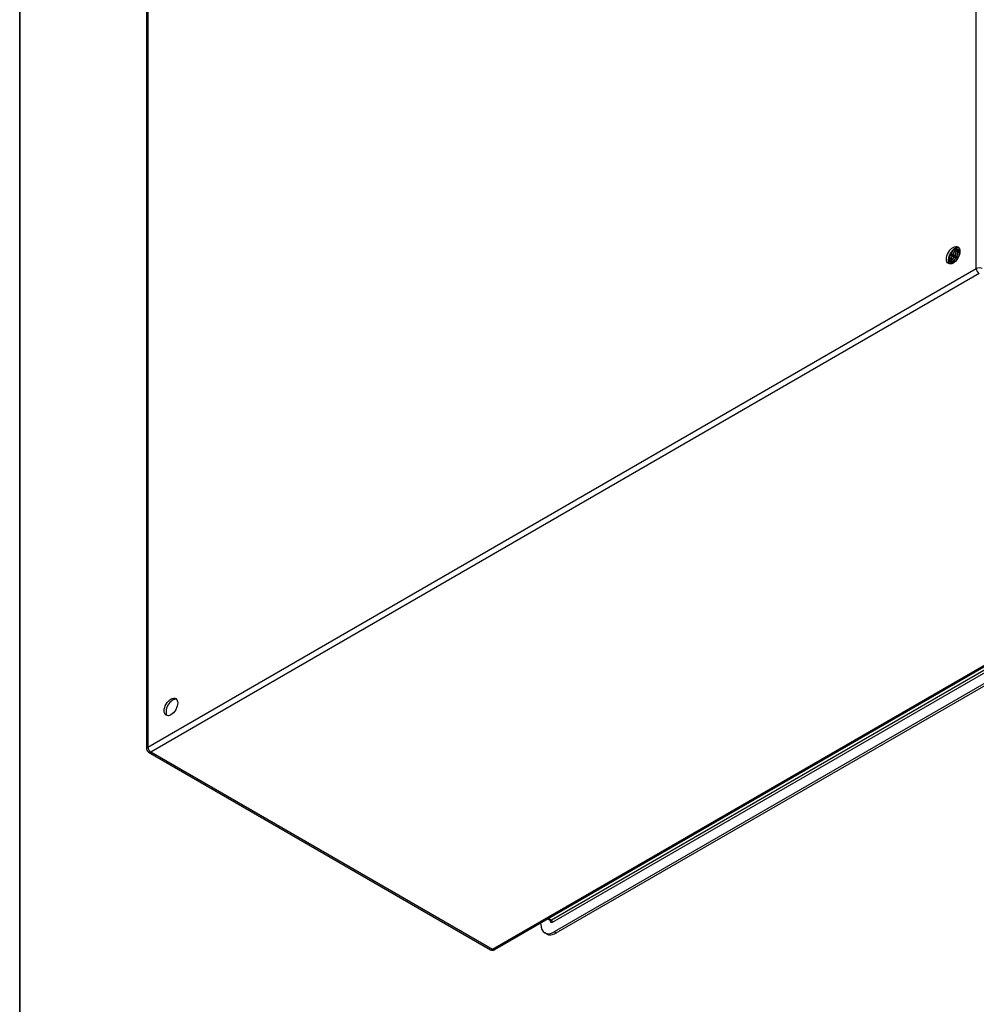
# Model space of a CAD drawing. Header units: inches. Extents: x 3 to 173, y 3 to 113.
# Tile 5 of 8: x 135 to 155, y 45 to 65. Entities that reach past the tile are written whole.
import ezdxf
from ezdxf.enums import TextEntityAlignment as Align

# ---------------------------------------------------------------- set-up
doc = ezdxf.new("R2010")
doc.units = ezdxf.units.IN
doc.header["$LTSCALE"] = 10.4
doc.header["$MEASUREMENT"] = 0
doc.layers.get('0').update_dxf_attribs({"lineweight": 25})
for name, color, linetype, lineweight in [('Sketch Geometry(ANSI)', 7, 'Continuous', 25), ('Symbols(ANSI)', 7, 'Continuous', 25), ('Visible Edges(ANSI)', 7, 'Continuous', 25), ('Visible Tangent Edges(ANSI)', 7, 'Continuous', 25)]:
    doc.layers.add(name, color=color, linetype=linetype, lineweight=lineweight)
doc.styles.add('Current-ANSI', font='arial.ttf')
doc.styles.add('Text Style44', font='arialbd.ttf')
doc.styles.add('Text Style83', font='FRE3OF9X.TTF')

# ---------------------------------------------------------------- blocks, each defined once
blk = doc.blocks.new('Title Blocks EXM - ANSI B')
at = {"layer": 'Sketch Geometry(ANSI)', "linetype": 'Continuous', "lineweight": 35}
blk.add_line((13.25, 8.625), (13.25, 3.5), dxfattribs=at)
at = {"layer": 'Symbols(ANSI)', "color": 7, "style": 'Current-ANSI'}
for tag, p in [('REV1BY', (16.4371, 10.3133)), ('REV1', (13.3753, 10.3127)), ('REV1DATE', (15.7496, 10.31)), ('REV2', (13.3734, 9.9377)), ('REV2DATE', (15.7475, 9.9406)), ('REV2BY', (16.4372, 9.9385)), ('REV3', (13.3741, 9.563)), ('REV3DATE', (15.7516, 9.563)), ('REV3BY', (16.4372, 9.5635)), ('REV4', (13.3766, 9.1879)), ('REV4DATE', (15.7516, 9.1879)), ('REV4BY', (16.4411, 9.1885)), ('REV5', (13.3734, 8.8129)), ('REV5DATE', (15.7516, 8.8129)), ('REV5BY', (16.4379, 8.8113)), ('MFG_APPROVED_DATE', (16.3934, 2.3745)), ('DETAIL_REV', (16.2494, 0.9257))]:
    blk.add_attdef(tag, text='', height=0.09, dxfattribs=at).set_placement(p, align=Align.MIDDLE_CENTER)
for tag, p in [('REV1DESC', (13.5255, 10.3098)), ('REV2DESC', (13.5253, 9.9374)), ('REV3DESC', (13.528, 9.5635)), ('REV4DESC', (13.533, 9.1903)), ('REV5DESC', (13.5322, 8.8113)), ('COMPANY', (14.1202, 2.375))]:
    blk.add_attdef(tag, text='', height=0.09, dxfattribs=at).set_placement(p, align=Align.MIDDLE_LEFT)
at = {"layer": 'Symbols(ANSI)', "color": 7, "style": 'Text Style83'}
blk.add_attdef('BARCODE_001', (16.6427, 3.8355), '', height=0.4, rotation=90, dxfattribs=at)
at = {"layer": 'Symbols(ANSI)', "color": 7}
for tag, p, height, style in [('IDW_DATE_001', (16.1526, 2.0799), 0.09, 'Current-ANSI'), ('MATERIEL_001', (13.9591, 1.7815), 0.09, 'Current-ANSI'), ('FINISH_001', (16.1353, 1.4698), 0.09, 'Current-ANSI'), ('COLOR_001', (14.0553, 1.4037), 0.09, 'Current-ANSI'), ('FINISH_002', (16.0762, 1.3198), 0.09, 'Current-ANSI'), ('IDW_DESC_001', (13.6847, 0.8851), 0.09, 'Current-ANSI'), ('Sheet_Number_001', (16.3415, 0.5807), 0.09, 'Current-ANSI'), ('IDW_REV_001', (15.9474, 0.3552), 0.14, 'Text Style44'), ('IDW_NAME_001', (13.6851, 0.3043), 0.14, 'Text Style44'), ('Number_of_sheets_001', (16.5509, 0.3301), 0.09, 'Current-ANSI')]:
    blk.add_attdef(tag, p, '', height=height, dxfattribs=dict(at, style=style))

msp = doc.modelspace()

# ---------------------------------------------------------------- linework, layer by layer
at = {"layer": 'Visible Edges(ANSI)'}
for p, q in [((138.019, 74.429), (138.019, 50.071)), ((154.369, 60.102), (154.366, 60.103)), ((154.382, 60.13), (154.385, 60.128)), ((154.406, 60.086), (154.403, 60.087)), ((154.419, 60.114), (154.422, 60.113)), ((154.444, 60.07), (154.441, 60.071)), ((154.444, 60.232), (154.443, 60.232)), ((154.444, 60.232), (154.443, 60.231)), ((154.447, 60.23), (154.444, 60.232)), ((154.448, 60.214), (154.448, 60.195)), ((154.456, 60.099), (154.459, 60.097)), ((154.473, 60.239), (154.476, 60.237)), ((154.481, 60.214), (154.479, 60.216)), ((154.483, 60.194), (154.483, 60.175)), ((154.493, 60.083), (154.496, 60.082)), ((154.506, 60.222), (154.509, 60.221)), ((154.516, 60.234), (154.513, 60.235)), ((154.516, 60.198), (154.513, 60.2)), ((154.518, 60.173), (154.518, 60.155)), ((154.54, 60.205), (154.542, 60.204)), ((154.55, 60.182), (154.547, 60.183)), ((154.551, 60.213), (154.548, 60.215)), ((154.562, 60.17), (154.551, 60.176)), ((154.553, 60.153), (154.553, 60.135)), ((154.341, 59.989), (154.338, 59.99)), ((154.343, 59.974), (154.34, 59.976)), ((154.357, 60.031), (154.341, 60.021)), ((154.358, 59.995), (154.361, 59.994)), ((154.378, 59.954), (154.375, 59.956)), ((154.392, 60.01), (154.376, 60.001)), ((154.379, 59.969), (154.376, 59.97)), ((154.396, 59.977), (154.399, 59.975)), ((154.427, 59.99), (154.411, 59.981)), ((154.417, 59.949), (154.414, 59.951)), ((154.434, 59.958), (154.437, 59.957)), ((154.44, 59.957), (154.439, 59.958)), ((154.443, 59.959), (154.443, 59.959)), ((154.481, 60.054), (154.478, 60.055)), ((154.516, 60.04), (154.516, 60.04)), ((154.53, 60.068), (154.531, 60.067)), ((161.949, 55.714), (145.098, 45.984)), ((162.013, 55.411), (146.311, 46.345)), ((146.348, 46.324), (162.05, 55.389)), ((138.061, 49.998), (145.014, 45.984)), ((146.039, 46.503), (146.039, 46.528)), ((146.184, 46.611), (146.236, 46.581)), ((146.156, 46.305), (146.118, 46.326))]:
    msp.add_line(p, q, dxfattribs=at)
at = {"layer": 'Visible Edges(ANSI)', "flags": 128}
for points in [[(154.403, 60.087), (154.4, 60.083), (154.398, 60.079), (154.395, 60.075), (154.392, 60.071), (154.388, 60.067), (154.385, 60.063), (154.382, 60.06), (154.379, 60.056), (154.376, 60.053), (154.372, 60.049), (154.369, 60.046), (154.366, 60.043), (154.362, 60.04), (154.359, 60.037), (154.356, 60.035), (154.352, 60.032), (154.349, 60.03), (154.345, 60.027), (154.342, 60.025), (154.338, 60.023), (154.335, 60.021), (154.331, 60.019), (154.328, 60.018), (154.325, 60.016)], [(154.325, 60.013), (154.328, 60.015), (154.332, 60.016), (154.335, 60.018), (154.339, 60.02), (154.342, 60.022), (154.346, 60.024), (154.349, 60.026), (154.353, 60.029), (154.357, 60.032), (154.36, 60.034), (154.364, 60.037), (154.367, 60.04), (154.371, 60.043), (154.374, 60.047), (154.378, 60.05), (154.381, 60.054), (154.384, 60.057), (154.388, 60.061), (154.391, 60.065), (154.394, 60.069), (154.397, 60.073), (154.4, 60.077), (154.403, 60.081), (154.406, 60.086)], [(154.33, 60.056), (154.332, 60.057), (154.334, 60.059), (154.336, 60.06), (154.338, 60.062), (154.34, 60.063), (154.342, 60.065), (154.344, 60.067), (154.346, 60.068), (154.348, 60.07), (154.35, 60.072), (154.352, 60.074), (154.354, 60.076), (154.356, 60.078), (154.358, 60.08), (154.36, 60.082), (154.362, 60.084), (154.364, 60.086), (154.365, 60.089), (154.367, 60.091), (154.369, 60.093), (154.371, 60.095), (154.372, 60.098), (154.374, 60.1), (154.376, 60.103)], [(154.331, 60.059), (154.333, 60.061), (154.335, 60.062), (154.336, 60.064), (154.338, 60.065), (154.34, 60.067), (154.341, 60.069), (154.343, 60.07), (154.344, 60.072), (154.346, 60.074), (154.348, 60.075), (154.349, 60.077), (154.351, 60.079), (154.352, 60.081), (154.354, 60.082), (154.355, 60.084), (154.357, 60.086), (154.358, 60.088), (154.36, 60.09), (154.361, 60.092), (154.363, 60.094), (154.364, 60.096), (154.366, 60.098), (154.367, 60.1), (154.369, 60.102)], [(154.366, 60.103), (154.364, 60.101), (154.363, 60.099), (154.362, 60.098), (154.361, 60.096), (154.359, 60.094), (154.358, 60.092), (154.357, 60.091), (154.355, 60.089), (154.354, 60.087), (154.353, 60.086), (154.351, 60.084), (154.35, 60.083), (154.348, 60.081), (154.347, 60.079), (154.346, 60.078), (154.344, 60.076), (154.343, 60.075), (154.341, 60.073), (154.34, 60.072), (154.339, 60.07), (154.337, 60.069), (154.336, 60.068), (154.334, 60.066), (154.333, 60.065)], [(154.366, 60.103), (154.365, 60.103), (154.364, 60.104), (154.364, 60.104), (154.363, 60.105), (154.362, 60.105), (154.362, 60.105), (154.361, 60.106), (154.36, 60.106), (154.36, 60.106), (154.359, 60.107), (154.358, 60.107), (154.358, 60.108), (154.357, 60.108), (154.356, 60.108), (154.356, 60.109), (154.355, 60.109), (154.354, 60.11), (154.354, 60.11), (154.353, 60.11), (154.353, 60.111), (154.352, 60.111), (154.351, 60.112), (154.351, 60.112), (154.35, 60.112)], [(154.516, 60.04), (154.51, 60.043), (154.503, 60.047), (154.496, 60.05), (154.489, 60.053), (154.482, 60.056), (154.475, 60.059), (154.468, 60.062), (154.461, 60.065), (154.454, 60.068), (154.448, 60.071), (154.441, 60.074), (154.434, 60.077), (154.427, 60.08), (154.42, 60.083), (154.413, 60.086), (154.406, 60.089), (154.399, 60.092), (154.392, 60.096), (154.385, 60.099), (154.378, 60.102), (154.371, 60.105), (154.365, 60.108), (154.358, 60.111), (154.351, 60.114)], [(154.357, 60.031), (154.36, 60.032), (154.362, 60.034), (154.365, 60.035), (154.367, 60.037), (154.37, 60.039), (154.372, 60.041), (154.375, 60.043), (154.377, 60.045), (154.379, 60.047), (154.382, 60.049), (154.384, 60.051), (154.387, 60.053), (154.389, 60.056), (154.391, 60.058), (154.394, 60.061), (154.396, 60.063), (154.398, 60.066), (154.4, 60.069), (154.403, 60.072), (154.405, 60.074), (154.407, 60.077), (154.409, 60.08), (154.411, 60.083), (154.413, 60.086)], [(154.441, 60.071), (154.438, 60.067), (154.435, 60.062), (154.432, 60.058), (154.429, 60.054), (154.425, 60.05), (154.422, 60.046), (154.419, 60.042), (154.415, 60.038), (154.412, 60.034), (154.409, 60.031), (154.405, 60.027), (154.401, 60.024), (154.398, 60.021), (154.394, 60.018), (154.391, 60.015), (154.387, 60.012), (154.383, 60.009), (154.38, 60.007), (154.376, 60.005), (154.372, 60.002), (154.369, 60), (154.365, 59.999), (154.362, 59.997), (154.358, 59.995)], [(154.361, 59.994), (154.365, 59.995), (154.368, 59.997), (154.372, 59.999), (154.376, 60.001), (154.379, 60.003), (154.383, 60.005), (154.386, 60.008), (154.39, 60.011), (154.394, 60.013), (154.397, 60.016), (154.401, 60.019), (154.405, 60.022), (154.408, 60.026), (154.412, 60.029), (154.415, 60.033), (154.418, 60.037), (154.422, 60.04), (154.425, 60.044), (154.428, 60.048), (154.432, 60.052), (154.435, 60.057), (154.438, 60.061), (154.441, 60.065), (154.444, 60.07)], [(154.364, 60.14), (154.365, 60.14), (154.366, 60.139), (154.366, 60.139), (154.367, 60.138), (154.368, 60.138), (154.369, 60.137), (154.369, 60.137), (154.37, 60.137), (154.371, 60.136), (154.371, 60.136), (154.372, 60.135), (154.373, 60.135), (154.374, 60.134), (154.374, 60.134), (154.375, 60.133), (154.376, 60.133), (154.377, 60.133), (154.377, 60.132), (154.378, 60.132), (154.379, 60.131), (154.38, 60.131), (154.38, 60.13), (154.381, 60.13), (154.382, 60.13)], [(154.376, 60.103), (154.376, 60.103), (154.375, 60.103), (154.375, 60.103), (154.375, 60.103), (154.374, 60.103), (154.374, 60.102), (154.374, 60.102), (154.373, 60.102), (154.373, 60.102), (154.373, 60.102), (154.373, 60.102), (154.372, 60.102), (154.372, 60.102), (154.372, 60.102), (154.371, 60.102), (154.371, 60.102), (154.371, 60.102), (154.371, 60.102), (154.37, 60.102), (154.37, 60.102), (154.37, 60.102), (154.369, 60.102), (154.369, 60.102), (154.369, 60.102)], [(154.403, 60.087), (154.402, 60.088), (154.401, 60.088), (154.4, 60.089), (154.399, 60.09), (154.398, 60.09), (154.396, 60.091), (154.395, 60.092), (154.394, 60.092), (154.393, 60.093), (154.392, 60.093), (154.391, 60.094), (154.389, 60.095), (154.388, 60.095), (154.387, 60.096), (154.386, 60.097), (154.385, 60.097), (154.384, 60.098), (154.383, 60.099), (154.382, 60.099), (154.38, 60.1), (154.379, 60.101), (154.378, 60.101), (154.377, 60.102), (154.376, 60.103)], [(154.407, 60.199), (154.406, 60.196), (154.405, 60.193), (154.405, 60.19), (154.404, 60.187), (154.403, 60.184), (154.402, 60.181), (154.402, 60.178), (154.401, 60.175), (154.4, 60.172), (154.399, 60.17), (154.398, 60.167), (154.397, 60.164), (154.396, 60.161), (154.395, 60.158), (154.394, 60.155), (154.392, 60.152), (154.391, 60.149), (154.39, 60.146), (154.389, 60.144), (154.387, 60.141), (154.386, 60.138), (154.385, 60.135), (154.383, 60.132), (154.382, 60.13)], [(154.385, 60.128), (154.386, 60.131), (154.388, 60.134), (154.389, 60.137), (154.391, 60.14), (154.392, 60.143), (154.394, 60.147), (154.395, 60.15), (154.396, 60.153), (154.397, 60.156), (154.399, 60.159), (154.4, 60.162), (154.401, 60.165), (154.402, 60.168), (154.403, 60.171), (154.404, 60.175), (154.405, 60.178), (154.406, 60.181), (154.406, 60.184), (154.407, 60.187), (154.408, 60.19), (154.409, 60.193), (154.409, 60.196), (154.41, 60.2), (154.411, 60.203)], [(154.385, 60.128), (154.385, 60.128), (154.385, 60.128), (154.386, 60.129), (154.386, 60.129), (154.386, 60.129), (154.387, 60.129), (154.387, 60.129), (154.387, 60.129), (154.387, 60.129), (154.388, 60.129), (154.388, 60.129), (154.388, 60.129), (154.389, 60.129), (154.389, 60.129), (154.389, 60.129), (154.389, 60.129), (154.39, 60.129), (154.39, 60.129), (154.39, 60.129), (154.39, 60.129), (154.391, 60.129), (154.391, 60.13), (154.391, 60.13), (154.392, 60.13)], [(154.392, 60.13), (154.393, 60.133), (154.394, 60.136), (154.396, 60.139), (154.397, 60.142), (154.399, 60.145), (154.4, 60.148), (154.401, 60.151), (154.402, 60.155), (154.403, 60.158), (154.404, 60.161), (154.405, 60.164), (154.406, 60.167), (154.407, 60.171), (154.408, 60.174), (154.409, 60.177), (154.409, 60.18), (154.41, 60.183), (154.411, 60.187), (154.411, 60.19), (154.412, 60.193), (154.412, 60.196), (154.412, 60.199), (154.413, 60.202), (154.413, 60.205)], [(154.392, 60.13), (154.393, 60.129), (154.394, 60.128), (154.395, 60.128), (154.396, 60.127), (154.397, 60.126), (154.398, 60.126), (154.4, 60.125), (154.401, 60.124), (154.402, 60.124), (154.403, 60.123), (154.404, 60.122), (154.405, 60.122), (154.406, 60.121), (154.408, 60.12), (154.409, 60.12), (154.41, 60.119), (154.411, 60.119), (154.412, 60.118), (154.413, 60.117), (154.414, 60.117), (154.416, 60.116), (154.417, 60.115), (154.418, 60.115), (154.419, 60.114)], [(154.392, 60.01), (154.395, 60.012), (154.397, 60.014), (154.4, 60.015), (154.402, 60.017), (154.405, 60.019), (154.408, 60.021), (154.41, 60.023), (154.413, 60.025), (154.415, 60.028), (154.418, 60.03), (154.42, 60.032), (154.423, 60.035), (154.425, 60.037), (154.428, 60.04), (154.43, 60.043), (154.432, 60.045), (154.435, 60.048), (154.437, 60.051), (154.439, 60.054), (154.442, 60.057), (154.444, 60.06), (154.446, 60.063), (154.448, 60.066), (154.45, 60.07)], [(154.413, 60.086), (154.413, 60.086), (154.412, 60.086), (154.412, 60.086), (154.412, 60.086), (154.412, 60.086), (154.411, 60.086), (154.411, 60.086), (154.411, 60.086), (154.411, 60.086), (154.41, 60.086), (154.41, 60.086), (154.41, 60.086), (154.409, 60.086), (154.409, 60.086), (154.409, 60.086), (154.409, 60.086), (154.408, 60.086), (154.408, 60.086), (154.408, 60.086), (154.407, 60.086), (154.407, 60.086), (154.407, 60.086), (154.407, 60.086), (154.406, 60.086)], [(154.441, 60.071), (154.44, 60.072), (154.438, 60.072), (154.437, 60.073), (154.436, 60.074), (154.435, 60.074), (154.434, 60.075), (154.433, 60.075), (154.432, 60.076), (154.43, 60.077), (154.429, 60.077), (154.428, 60.078), (154.427, 60.079), (154.426, 60.079), (154.425, 60.08), (154.423, 60.08), (154.422, 60.081), (154.421, 60.082), (154.42, 60.082), (154.419, 60.083), (154.418, 60.084), (154.416, 60.084), (154.415, 60.085), (154.414, 60.086), (154.413, 60.086)], [(154.444, 60.232), (154.445, 60.227), (154.445, 60.223), (154.445, 60.218), (154.445, 60.213), (154.445, 60.209), (154.445, 60.204), (154.444, 60.199), (154.444, 60.194), (154.443, 60.189), (154.443, 60.184), (154.442, 60.179), (154.441, 60.174), (154.439, 60.169), (154.438, 60.164), (154.437, 60.159), (154.435, 60.154), (154.434, 60.149), (154.432, 60.144), (154.43, 60.139), (154.428, 60.134), (154.426, 60.129), (154.424, 60.124), (154.421, 60.119), (154.419, 60.114)], [(154.422, 60.113), (154.424, 60.118), (154.427, 60.123), (154.429, 60.128), (154.431, 60.133), (154.433, 60.138), (154.435, 60.143), (154.437, 60.148), (154.438, 60.153), (154.44, 60.158), (154.441, 60.163), (154.442, 60.168), (154.443, 60.173), (154.444, 60.178), (154.445, 60.183), (154.446, 60.188), (154.447, 60.193), (154.447, 60.198), (154.448, 60.203), (154.448, 60.208), (154.448, 60.212), (154.448, 60.217), (154.448, 60.221), (154.448, 60.226), (154.447, 60.23)], [(154.422, 60.113), (154.422, 60.113), (154.423, 60.113), (154.423, 60.113), (154.423, 60.113), (154.423, 60.113), (154.424, 60.113), (154.424, 60.113), (154.424, 60.113), (154.424, 60.113), (154.425, 60.113), (154.425, 60.113), (154.425, 60.113), (154.425, 60.113), (154.426, 60.113), (154.426, 60.113), (154.426, 60.113), (154.426, 60.113), (154.427, 60.113), (154.427, 60.113), (154.427, 60.113), (154.427, 60.113), (154.428, 60.113), (154.428, 60.113), (154.428, 60.113)], [(154.428, 60.113), (154.43, 60.117), (154.431, 60.12), (154.433, 60.124), (154.434, 60.127), (154.435, 60.13), (154.437, 60.134), (154.438, 60.137), (154.439, 60.141), (154.44, 60.144), (154.441, 60.148), (154.442, 60.151), (154.443, 60.155), (154.444, 60.158), (154.444, 60.162), (154.445, 60.165), (154.446, 60.169), (154.446, 60.172), (154.447, 60.175), (154.447, 60.179), (154.448, 60.182), (154.448, 60.185), (154.448, 60.189), (154.448, 60.192), (154.448, 60.195)], [(154.428, 60.113), (154.429, 60.113), (154.431, 60.112), (154.432, 60.112), (154.433, 60.111), (154.434, 60.11), (154.435, 60.11), (154.436, 60.109), (154.437, 60.108), (154.439, 60.108), (154.44, 60.107), (154.441, 60.107), (154.442, 60.106), (154.443, 60.105), (154.444, 60.105), (154.446, 60.104), (154.447, 60.103), (154.448, 60.103), (154.449, 60.102), (154.45, 60.102), (154.451, 60.101), (154.453, 60.1), (154.454, 60.1), (154.455, 60.099), (154.456, 60.099)], [(154.45, 60.07), (154.45, 60.07), (154.45, 60.07), (154.449, 60.07), (154.449, 60.07), (154.449, 60.07), (154.449, 60.07), (154.448, 60.07), (154.448, 60.07), (154.448, 60.07), (154.448, 60.07), (154.447, 60.07), (154.447, 60.07), (154.447, 60.07), (154.447, 60.07), (154.446, 60.07), (154.446, 60.07), (154.446, 60.07), (154.445, 60.07), (154.445, 60.07), (154.445, 60.07), (154.445, 60.07), (154.444, 60.07), (154.444, 60.07), (154.444, 60.07)], [(154.447, 60.234), (154.448, 60.235), (154.449, 60.235), (154.45, 60.235), (154.451, 60.235), (154.453, 60.235), (154.454, 60.235), (154.455, 60.236), (154.456, 60.236), (154.457, 60.236), (154.458, 60.236), (154.459, 60.236), (154.46, 60.236), (154.461, 60.237), (154.462, 60.237), (154.463, 60.237), (154.464, 60.237), (154.465, 60.237), (154.466, 60.238), (154.468, 60.238), (154.469, 60.238), (154.47, 60.238), (154.471, 60.238), (154.472, 60.238), (154.473, 60.239)], [(154.476, 60.215), (154.475, 60.216), (154.473, 60.216), (154.472, 60.217), (154.471, 60.218), (154.47, 60.218), (154.469, 60.219), (154.467, 60.219), (154.466, 60.22), (154.465, 60.221), (154.464, 60.221), (154.463, 60.222), (154.462, 60.222), (154.46, 60.223), (154.459, 60.224), (154.458, 60.224), (154.457, 60.225), (154.456, 60.225), (154.454, 60.226), (154.453, 60.227), (154.452, 60.227), (154.451, 60.228), (154.45, 60.228), (154.448, 60.229), (154.447, 60.23)], [(154.479, 60.216), (154.477, 60.215), (154.476, 60.215), (154.475, 60.215), (154.474, 60.215), (154.472, 60.214), (154.471, 60.214), (154.47, 60.214), (154.469, 60.214), (154.467, 60.214), (154.466, 60.213), (154.465, 60.213), (154.463, 60.213), (154.462, 60.213), (154.461, 60.212), (154.46, 60.212), (154.458, 60.212), (154.457, 60.212), (154.456, 60.212), (154.455, 60.211), (154.453, 60.211), (154.452, 60.211), (154.451, 60.211), (154.449, 60.211), (154.448, 60.21)], [(154.478, 60.055), (154.477, 60.056), (154.476, 60.057), (154.475, 60.057), (154.474, 60.058), (154.472, 60.058), (154.471, 60.059), (154.47, 60.06), (154.469, 60.06), (154.468, 60.061), (154.467, 60.061), (154.465, 60.062), (154.464, 60.062), (154.463, 60.063), (154.462, 60.064), (154.461, 60.064), (154.459, 60.065), (154.458, 60.065), (154.457, 60.066), (154.456, 60.067), (154.455, 60.067), (154.454, 60.068), (154.452, 60.068), (154.451, 60.069), (154.45, 60.07)], [(154.479, 60.216), (154.479, 60.211), (154.48, 60.207), (154.48, 60.202), (154.48, 60.198), (154.48, 60.193), (154.48, 60.188), (154.48, 60.184), (154.479, 60.179), (154.479, 60.174), (154.478, 60.169), (154.477, 60.164), (154.476, 60.159), (154.475, 60.154), (154.474, 60.149), (154.473, 60.144), (154.471, 60.139), (154.47, 60.134), (154.468, 60.129), (154.467, 60.124), (154.465, 60.118), (154.463, 60.113), (154.461, 60.108), (154.458, 60.103), (154.456, 60.099)], [(154.459, 60.097), (154.461, 60.102), (154.464, 60.107), (154.466, 60.112), (154.468, 60.117), (154.469, 60.122), (154.471, 60.127), (154.473, 60.132), (154.474, 60.137), (154.476, 60.143), (154.477, 60.148), (154.478, 60.153), (154.479, 60.158), (154.48, 60.163), (154.481, 60.168), (154.482, 60.173), (154.482, 60.178), (154.482, 60.182), (154.483, 60.187), (154.483, 60.192), (154.483, 60.196), (154.483, 60.201), (154.482, 60.206), (154.482, 60.21), (154.481, 60.214)], [(154.459, 60.097), (154.459, 60.097), (154.46, 60.097), (154.46, 60.097), (154.46, 60.097), (154.46, 60.097), (154.461, 60.097), (154.461, 60.097), (154.461, 60.097), (154.461, 60.097), (154.462, 60.097), (154.462, 60.097), (154.462, 60.097), (154.462, 60.097), (154.463, 60.097), (154.463, 60.097), (154.463, 60.097), (154.463, 60.097), (154.463, 60.097), (154.464, 60.097), (154.464, 60.097), (154.464, 60.097), (154.464, 60.097), (154.465, 60.097), (154.465, 60.097)], [(154.465, 60.097), (154.466, 60.101), (154.468, 60.104), (154.469, 60.107), (154.47, 60.11), (154.471, 60.114), (154.473, 60.117), (154.474, 60.12), (154.475, 60.124), (154.476, 60.127), (154.477, 60.13), (154.477, 60.133), (154.478, 60.137), (154.479, 60.14), (154.48, 60.143), (154.48, 60.147), (154.481, 60.15), (154.481, 60.153), (154.482, 60.156), (154.482, 60.159), (154.482, 60.163), (154.483, 60.166), (154.483, 60.169), (154.483, 60.172), (154.483, 60.175)], [(154.465, 60.097), (154.466, 60.097), (154.467, 60.096), (154.468, 60.096), (154.47, 60.095), (154.471, 60.094), (154.472, 60.094), (154.473, 60.093), (154.474, 60.093), (154.475, 60.092), (154.477, 60.091), (154.478, 60.091), (154.479, 60.09), (154.48, 60.09), (154.481, 60.089), (154.482, 60.088), (154.484, 60.088), (154.485, 60.087), (154.486, 60.087), (154.487, 60.086), (154.488, 60.085), (154.49, 60.085), (154.491, 60.084), (154.492, 60.084), (154.493, 60.083)], [(154.469, 60.248), (154.469, 60.247), (154.469, 60.247), (154.469, 60.247), (154.47, 60.246), (154.47, 60.246), (154.47, 60.245), (154.47, 60.245), (154.47, 60.245), (154.47, 60.244), (154.471, 60.244), (154.471, 60.244), (154.471, 60.243), (154.471, 60.243), (154.471, 60.242), (154.471, 60.242), (154.472, 60.242), (154.472, 60.241), (154.472, 60.241), (154.472, 60.241), (154.472, 60.24), (154.472, 60.24), (154.473, 60.239), (154.473, 60.239), (154.473, 60.239)], [(154.476, 60.237), (154.475, 60.238), (154.475, 60.238), (154.475, 60.239), (154.475, 60.239), (154.475, 60.24), (154.474, 60.24), (154.474, 60.241), (154.474, 60.241), (154.474, 60.242), (154.474, 60.242), (154.473, 60.243), (154.473, 60.243), (154.473, 60.243), (154.473, 60.244), (154.473, 60.244), (154.472, 60.245), (154.472, 60.245), (154.472, 60.246), (154.472, 60.246), (154.471, 60.247), (154.471, 60.247), (154.471, 60.248), (154.471, 60.248), (154.47, 60.248)], [(154.476, 60.237), (154.476, 60.236), (154.476, 60.236), (154.476, 60.235), (154.476, 60.234), (154.476, 60.233), (154.476, 60.232), (154.476, 60.231), (154.475, 60.23), (154.475, 60.229), (154.475, 60.229), (154.475, 60.228), (154.475, 60.227), (154.475, 60.226), (154.475, 60.225), (154.475, 60.224), (154.475, 60.223), (154.475, 60.222), (154.475, 60.222), (154.475, 60.221), (154.475, 60.22), (154.475, 60.219), (154.475, 60.218), (154.475, 60.217), (154.475, 60.216)], [(154.475, 60.216), (154.477, 60.217), (154.478, 60.217), (154.479, 60.217), (154.48, 60.217), (154.482, 60.217), (154.483, 60.218), (154.484, 60.218), (154.486, 60.218), (154.487, 60.218), (154.488, 60.219), (154.49, 60.219), (154.491, 60.219), (154.492, 60.219), (154.493, 60.22), (154.495, 60.22), (154.496, 60.22), (154.497, 60.22), (154.499, 60.22), (154.5, 60.221), (154.501, 60.221), (154.502, 60.221), (154.504, 60.221), (154.505, 60.222), (154.506, 60.222)], [(154.509, 60.221), (154.508, 60.222), (154.507, 60.224), (154.507, 60.226), (154.506, 60.228), (154.505, 60.229), (154.504, 60.231), (154.503, 60.232), (154.502, 60.234), (154.501, 60.235), (154.5, 60.237), (154.498, 60.238), (154.497, 60.24), (154.496, 60.241), (154.495, 60.242), (154.494, 60.244), (154.492, 60.245), (154.491, 60.246), (154.49, 60.247), (154.488, 60.248), (154.487, 60.249), (154.485, 60.251), (154.484, 60.251), (154.483, 60.252), (154.481, 60.253)], [(154.481, 60.253), (154.482, 60.252), (154.484, 60.251), (154.485, 60.25), (154.486, 60.249), (154.487, 60.248), (154.489, 60.247), (154.49, 60.246), (154.491, 60.245), (154.492, 60.244), (154.493, 60.243), (154.495, 60.241), (154.496, 60.24), (154.497, 60.239), (154.498, 60.237), (154.499, 60.236), (154.5, 60.235), (154.501, 60.233), (154.501, 60.232), (154.502, 60.23), (154.503, 60.228), (154.504, 60.227), (154.505, 60.225), (154.506, 60.224), (154.506, 60.222)], [(154.508, 60.199), (154.507, 60.199), (154.506, 60.2), (154.505, 60.2), (154.503, 60.201), (154.502, 60.201), (154.501, 60.202), (154.5, 60.202), (154.499, 60.203), (154.498, 60.204), (154.497, 60.204), (154.496, 60.205), (154.495, 60.205), (154.494, 60.206), (154.493, 60.206), (154.492, 60.207), (154.49, 60.208), (154.489, 60.208), (154.488, 60.209), (154.487, 60.209), (154.486, 60.21), (154.485, 60.21), (154.484, 60.211), (154.483, 60.211), (154.482, 60.212)], [(154.513, 60.2), (154.512, 60.199), (154.51, 60.199), (154.509, 60.199), (154.508, 60.199), (154.507, 60.198), (154.505, 60.198), (154.504, 60.198), (154.503, 60.198), (154.502, 60.197), (154.5, 60.197), (154.499, 60.197), (154.498, 60.197), (154.497, 60.196), (154.495, 60.196), (154.494, 60.196), (154.493, 60.196), (154.492, 60.195), (154.49, 60.195), (154.489, 60.195), (154.488, 60.195), (154.487, 60.195), (154.485, 60.194), (154.484, 60.194), (154.483, 60.194)], [(154.513, 60.2), (154.514, 60.195), (154.514, 60.191), (154.514, 60.186), (154.515, 60.182), (154.515, 60.177), (154.515, 60.173), (154.515, 60.168), (154.514, 60.163), (154.514, 60.158), (154.513, 60.153), (154.513, 60.149), (154.512, 60.144), (154.511, 60.139), (154.51, 60.134), (154.509, 60.128), (154.508, 60.123), (154.506, 60.118), (154.505, 60.113), (154.503, 60.108), (154.501, 60.103), (154.499, 60.098), (154.497, 60.093), (154.495, 60.088), (154.493, 60.083)], [(154.496, 60.242), (154.498, 60.241), (154.5, 60.24), (154.503, 60.24), (154.505, 60.239), (154.507, 60.238), (154.509, 60.237), (154.511, 60.236), (154.513, 60.235), (154.516, 60.233), (154.518, 60.232), (154.519, 60.231), (154.521, 60.229), (154.523, 60.227), (154.525, 60.226), (154.527, 60.224), (154.528, 60.222), (154.53, 60.22), (154.532, 60.218), (154.533, 60.216), (154.535, 60.214), (154.536, 60.212), (154.537, 60.21), (154.539, 60.207), (154.54, 60.205)], [(154.496, 60.082), (154.498, 60.087), (154.5, 60.092), (154.502, 60.097), (154.504, 60.102), (154.506, 60.107), (154.508, 60.112), (154.509, 60.117), (154.511, 60.122), (154.512, 60.127), (154.513, 60.132), (154.514, 60.137), (154.515, 60.142), (154.516, 60.147), (154.516, 60.152), (154.517, 60.157), (154.517, 60.162), (154.518, 60.167), (154.518, 60.171), (154.518, 60.176), (154.518, 60.181), (154.517, 60.185), (154.517, 60.19), (154.516, 60.194), (154.516, 60.198)], [(154.496, 60.082), (154.496, 60.082), (154.496, 60.082), (154.497, 60.082), (154.497, 60.082), (154.497, 60.082), (154.497, 60.082), (154.498, 60.082), (154.498, 60.082), (154.498, 60.082), (154.498, 60.082), (154.499, 60.082), (154.499, 60.082), (154.499, 60.082), (154.499, 60.082), (154.499, 60.082), (154.5, 60.082), (154.5, 60.081), (154.5, 60.081), (154.5, 60.081), (154.501, 60.081), (154.501, 60.081), (154.501, 60.081), (154.501, 60.081), (154.501, 60.081)], [(154.501, 60.081), (154.503, 60.084), (154.504, 60.087), (154.505, 60.091), (154.506, 60.094), (154.507, 60.097), (154.508, 60.1), (154.509, 60.103), (154.51, 60.106), (154.511, 60.109), (154.512, 60.112), (154.513, 60.116), (154.513, 60.119), (154.514, 60.122), (154.515, 60.125), (154.515, 60.128), (154.516, 60.131), (154.516, 60.134), (154.517, 60.137), (154.517, 60.14), (154.517, 60.143), (154.517, 60.146), (154.518, 60.149), (154.518, 60.152), (154.518, 60.155)], [(154.501, 60.081), (154.503, 60.081), (154.504, 60.08), (154.505, 60.08), (154.506, 60.079), (154.507, 60.078), (154.509, 60.078), (154.51, 60.077), (154.511, 60.077), (154.512, 60.076), (154.513, 60.076), (154.514, 60.075), (154.516, 60.074), (154.517, 60.074), (154.518, 60.073), (154.519, 60.073), (154.52, 60.072), (154.522, 60.072), (154.523, 60.071), (154.524, 60.07), (154.525, 60.07), (154.526, 60.069), (154.528, 60.069), (154.529, 60.068), (154.53, 60.068)], [(154.509, 60.221), (154.509, 60.22), (154.509, 60.219), (154.509, 60.218), (154.509, 60.217), (154.509, 60.216), (154.509, 60.215), (154.509, 60.214), (154.509, 60.213), (154.509, 60.213), (154.509, 60.212), (154.509, 60.211), (154.509, 60.21), (154.509, 60.209), (154.509, 60.208), (154.509, 60.207), (154.509, 60.206), (154.509, 60.205), (154.509, 60.204), (154.509, 60.204), (154.509, 60.203), (154.509, 60.202), (154.509, 60.201), (154.509, 60.2), (154.509, 60.199)], [(154.509, 60.199), (154.51, 60.199), (154.511, 60.2), (154.513, 60.2), (154.514, 60.2), (154.515, 60.2), (154.517, 60.201), (154.518, 60.201), (154.519, 60.201), (154.52, 60.201), (154.522, 60.202), (154.523, 60.202), (154.524, 60.202), (154.526, 60.202), (154.527, 60.203), (154.528, 60.203), (154.529, 60.203), (154.531, 60.203), (154.532, 60.204), (154.533, 60.204), (154.535, 60.204), (154.536, 60.204), (154.537, 60.205), (154.538, 60.205), (154.54, 60.205)], [(154.542, 60.204), (154.542, 60.205), (154.541, 60.207), (154.54, 60.208), (154.539, 60.21), (154.538, 60.211), (154.537, 60.213), (154.536, 60.214), (154.535, 60.216), (154.534, 60.217), (154.533, 60.218), (154.532, 60.22), (154.531, 60.221), (154.53, 60.222), (154.529, 60.223), (154.527, 60.225), (154.526, 60.226), (154.525, 60.227), (154.524, 60.228), (154.522, 60.229), (154.521, 60.23), (154.52, 60.231), (154.518, 60.232), (154.517, 60.233), (154.516, 60.233)], [(154.54, 60.182), (154.539, 60.182), (154.538, 60.183), (154.537, 60.183), (154.536, 60.184), (154.535, 60.184), (154.534, 60.185), (154.533, 60.185), (154.532, 60.186), (154.531, 60.186), (154.53, 60.187), (154.529, 60.187), (154.528, 60.188), (154.527, 60.189), (154.526, 60.189), (154.525, 60.19), (154.524, 60.19), (154.523, 60.191), (154.522, 60.191), (154.521, 60.192), (154.52, 60.192), (154.519, 60.193), (154.518, 60.193), (154.517, 60.194), (154.516, 60.194)], [(154.547, 60.183), (154.546, 60.183), (154.544, 60.183), (154.543, 60.183), (154.542, 60.182), (154.541, 60.182), (154.54, 60.182), (154.538, 60.182), (154.537, 60.181), (154.536, 60.181), (154.535, 60.181), (154.534, 60.181), (154.532, 60.18), (154.531, 60.18), (154.53, 60.18), (154.529, 60.18), (154.527, 60.179), (154.526, 60.179), (154.525, 60.179), (154.524, 60.179), (154.523, 60.178), (154.521, 60.178), (154.52, 60.178), (154.519, 60.178), (154.518, 60.177)], [(154.53, 60.222), (154.532, 60.221), (154.533, 60.221), (154.535, 60.22), (154.536, 60.22), (154.538, 60.219), (154.539, 60.219), (154.541, 60.218), (154.542, 60.218), (154.543, 60.217), (154.545, 60.217), (154.546, 60.216), (154.547, 60.215), (154.549, 60.214), (154.55, 60.214), (154.551, 60.213), (154.552, 60.212), (154.554, 60.211), (154.555, 60.21), (154.556, 60.209), (154.557, 60.208), (154.558, 60.207), (154.56, 60.206), (154.561, 60.205), (154.562, 60.204)], [(154.547, 60.183), (154.548, 60.179), (154.548, 60.175), (154.549, 60.171), (154.549, 60.166), (154.55, 60.162), (154.55, 60.157), (154.55, 60.152), (154.549, 60.148), (154.549, 60.143), (154.549, 60.138), (154.548, 60.133), (154.548, 60.128), (154.547, 60.123), (154.546, 60.118), (154.545, 60.113), (154.544, 60.108), (154.542, 60.103), (154.541, 60.098), (154.539, 60.093), (154.538, 60.088), (154.536, 60.083), (154.534, 60.078), (154.532, 60.073), (154.53, 60.068)], [(154.542, 60.204), (154.542, 60.203), (154.542, 60.202), (154.542, 60.201), (154.542, 60.2), (154.542, 60.199), (154.542, 60.198), (154.542, 60.198), (154.542, 60.197), (154.542, 60.196), (154.542, 60.195), (154.542, 60.194), (154.542, 60.193), (154.542, 60.192), (154.542, 60.191), (154.542, 60.19), (154.542, 60.189), (154.542, 60.189), (154.542, 60.188), (154.542, 60.187), (154.542, 60.186), (154.542, 60.185), (154.542, 60.184), (154.542, 60.183), (154.542, 60.182)], [(154.542, 60.09), (154.543, 60.094), (154.544, 60.098), (154.545, 60.102), (154.546, 60.106), (154.547, 60.11), (154.548, 60.114), (154.549, 60.118), (154.55, 60.122), (154.55, 60.126), (154.551, 60.13), (154.551, 60.134), (154.552, 60.138), (154.552, 60.142), (154.552, 60.146), (154.552, 60.15), (154.552, 60.154), (154.552, 60.157), (154.552, 60.161), (154.552, 60.165), (154.552, 60.168), (154.551, 60.172), (154.551, 60.175), (154.55, 60.179), (154.55, 60.182)], [(154.548, 60.183), (154.548, 60.183), (154.549, 60.183), (154.55, 60.183), (154.55, 60.183), (154.551, 60.183), (154.552, 60.184), (154.552, 60.184), (154.553, 60.184), (154.553, 60.184), (154.554, 60.184), (154.555, 60.184), (154.555, 60.184), (154.556, 60.184), (154.557, 60.185), (154.557, 60.185), (154.558, 60.185), (154.558, 60.185), (154.559, 60.185), (154.56, 60.185), (154.56, 60.185), (154.561, 60.186), (154.561, 60.186), (154.562, 60.186), (154.563, 60.186)], [(154.562, 60.205), (154.561, 60.206), (154.561, 60.206), (154.56, 60.206), (154.56, 60.207), (154.559, 60.207), (154.559, 60.207), (154.558, 60.208), (154.558, 60.208), (154.558, 60.208), (154.557, 60.209), (154.557, 60.209), (154.556, 60.21), (154.556, 60.21), (154.555, 60.21), (154.555, 60.211), (154.554, 60.211), (154.554, 60.211), (154.553, 60.211), (154.553, 60.212), (154.552, 60.212), (154.552, 60.212), (154.552, 60.213), (154.551, 60.213), (154.551, 60.213)], [(154.551, 60.117), (154.551, 60.118), (154.552, 60.118), (154.552, 60.119), (154.552, 60.12), (154.552, 60.121), (154.552, 60.121), (154.552, 60.122), (154.552, 60.123), (154.552, 60.124), (154.552, 60.124), (154.552, 60.125), (154.552, 60.126), (154.552, 60.127), (154.552, 60.127), (154.552, 60.128), (154.552, 60.129), (154.552, 60.13), (154.552, 60.13), (154.552, 60.131), (154.552, 60.132), (154.552, 60.133), (154.552, 60.133), (154.552, 60.134), (154.552, 60.135)], [(154.561, 60.163), (154.561, 60.163), (154.561, 60.162), (154.56, 60.162), (154.56, 60.162), (154.559, 60.162), (154.559, 60.162), (154.559, 60.162), (154.558, 60.162), (154.558, 60.162), (154.558, 60.162), (154.557, 60.162), (154.557, 60.162), (154.556, 60.162), (154.556, 60.162), (154.556, 60.161), (154.555, 60.161), (154.555, 60.161), (154.555, 60.161), (154.554, 60.161), (154.554, 60.161), (154.553, 60.161), (154.553, 60.161), (154.553, 60.161), (154.552, 60.161)], [(154.338, 59.99), (154.337, 59.99), (154.337, 59.99), (154.336, 59.99), (154.336, 59.99), (154.335, 59.99), (154.335, 59.99), (154.334, 59.99), (154.334, 59.99), (154.333, 59.99), (154.332, 59.99), (154.332, 59.99), (154.331, 59.99), (154.331, 59.99), (154.33, 59.99), (154.33, 59.99), (154.329, 59.99), (154.329, 59.99), (154.328, 59.99), (154.328, 59.99), (154.327, 59.99), (154.327, 59.99), (154.326, 59.99), (154.326, 59.99), (154.325, 59.99)], [(154.325, 59.989), (154.326, 59.988), (154.326, 59.988), (154.327, 59.988), (154.328, 59.988), (154.328, 59.988), (154.329, 59.988), (154.33, 59.988), (154.33, 59.988), (154.331, 59.988), (154.332, 59.988), (154.332, 59.988), (154.333, 59.988), (154.334, 59.988), (154.334, 59.988), (154.335, 59.988), (154.336, 59.988), (154.336, 59.988), (154.337, 59.988), (154.338, 59.988), (154.338, 59.988), (154.339, 59.988), (154.34, 59.988), (154.34, 59.988), (154.341, 59.989)], [(154.376, 59.97), (154.373, 59.97), (154.371, 59.97), (154.368, 59.97), (154.366, 59.97), (154.363, 59.97), (154.361, 59.97), (154.359, 59.97), (154.356, 59.97), (154.354, 59.971), (154.352, 59.971), (154.35, 59.972), (154.348, 59.973), (154.345, 59.973), (154.343, 59.974), (154.341, 59.975), (154.339, 59.976), (154.338, 59.978), (154.336, 59.979), (154.334, 59.98), (154.332, 59.982), (154.331, 59.983), (154.329, 59.985), (154.328, 59.987), (154.326, 59.988)], [(154.338, 59.99), (154.337, 59.991), (154.337, 59.992), (154.337, 59.993), (154.336, 59.994), (154.336, 59.995), (154.335, 59.996), (154.335, 59.997), (154.334, 59.998), (154.334, 59.999), (154.334, 60), (154.333, 60.001), (154.333, 60.002), (154.332, 60.003), (154.332, 60.004), (154.331, 60.005), (154.331, 60.006), (154.331, 60.007), (154.33, 60.008), (154.33, 60.009), (154.329, 60.01), (154.329, 60.011), (154.329, 60.013), (154.328, 60.014), (154.328, 60.015)], [(154.353, 60.006), (154.352, 60.007), (154.352, 60.007), (154.351, 60.007), (154.35, 60.008), (154.349, 60.008), (154.348, 60.009), (154.347, 60.009), (154.347, 60.01), (154.346, 60.01), (154.345, 60.011), (154.344, 60.011), (154.343, 60.011), (154.342, 60.012), (154.341, 60.012), (154.341, 60.013), (154.34, 60.013), (154.339, 60.014), (154.338, 60.014), (154.337, 60.015), (154.336, 60.015), (154.335, 60.016), (154.335, 60.016), (154.334, 60.016), (154.333, 60.017)], [(154.357, 59.997), (154.357, 59.997), (154.356, 59.996), (154.355, 59.996), (154.355, 59.996), (154.354, 59.995), (154.353, 59.995), (154.353, 59.994), (154.352, 59.994), (154.351, 59.994), (154.351, 59.993), (154.35, 59.993), (154.349, 59.993), (154.349, 59.992), (154.348, 59.992), (154.347, 59.992), (154.346, 59.991), (154.346, 59.991), (154.345, 59.991), (154.344, 59.99), (154.344, 59.99), (154.343, 59.99), (154.342, 59.989), (154.342, 59.989), (154.341, 59.989)], [(154.343, 59.974), (154.344, 59.974), (154.346, 59.973), (154.347, 59.972), (154.348, 59.972), (154.35, 59.971), (154.351, 59.971), (154.352, 59.97), (154.354, 59.97), (154.355, 59.969), (154.357, 59.969), (154.358, 59.969), (154.36, 59.969), (154.361, 59.968), (154.363, 59.968), (154.364, 59.968), (154.366, 59.968), (154.367, 59.968), (154.369, 59.968), (154.371, 59.968), (154.372, 59.968), (154.374, 59.968), (154.376, 59.968), (154.377, 59.969), (154.379, 59.969)], [(154.346, 60.024), (154.346, 60.023), (154.347, 60.021), (154.347, 60.02), (154.348, 60.019), (154.348, 60.018), (154.349, 60.017), (154.349, 60.016), (154.35, 60.014), (154.35, 60.013), (154.351, 60.012), (154.351, 60.011), (154.352, 60.01), (154.352, 60.008), (154.353, 60.007), (154.353, 60.006), (154.354, 60.005), (154.354, 60.004), (154.355, 60.002), (154.355, 60.001), (154.356, 60), (154.356, 59.999), (154.357, 59.998), (154.357, 59.997), (154.358, 59.995)], [(154.414, 59.951), (154.411, 59.95), (154.408, 59.95), (154.406, 59.95), (154.403, 59.95), (154.401, 59.949), (154.398, 59.95), (154.396, 59.95), (154.393, 59.95), (154.391, 59.95), (154.388, 59.951), (154.386, 59.951), (154.384, 59.952), (154.381, 59.953), (154.379, 59.954), (154.377, 59.955), (154.375, 59.956), (154.373, 59.957), (154.371, 59.958), (154.369, 59.96), (154.367, 59.961), (154.366, 59.963), (154.364, 59.965), (154.362, 59.966), (154.361, 59.968)], [(154.376, 59.97), (154.375, 59.972), (154.375, 59.973), (154.375, 59.974), (154.374, 59.975), (154.374, 59.976), (154.373, 59.977), (154.373, 59.978), (154.372, 59.979), (154.372, 59.98), (154.371, 59.981), (154.371, 59.982), (154.37, 59.983), (154.37, 59.984), (154.369, 59.985), (154.369, 59.986), (154.369, 59.987), (154.368, 59.988), (154.368, 59.989), (154.367, 59.99), (154.367, 59.991), (154.366, 59.992), (154.366, 59.993), (154.365, 59.994), (154.365, 59.996)], [(154.392, 59.986), (154.391, 59.986), (154.39, 59.987), (154.389, 59.987), (154.388, 59.988), (154.387, 59.988), (154.386, 59.989), (154.385, 59.989), (154.384, 59.99), (154.384, 59.99), (154.383, 59.991), (154.382, 59.991), (154.381, 59.992), (154.38, 59.992), (154.379, 59.993), (154.378, 59.993), (154.377, 59.994), (154.376, 59.994), (154.375, 59.995), (154.374, 59.995), (154.373, 59.996), (154.372, 59.996), (154.371, 59.997), (154.37, 59.997), (154.369, 59.998)], [(154.378, 59.954), (154.379, 59.954), (154.381, 59.953), (154.382, 59.952), (154.383, 59.952), (154.385, 59.951), (154.386, 59.95), (154.388, 59.95), (154.39, 59.95), (154.391, 59.949), (154.393, 59.949), (154.394, 59.949), (154.396, 59.948), (154.398, 59.948), (154.399, 59.948), (154.401, 59.948), (154.403, 59.948), (154.404, 59.948), (154.406, 59.948), (154.408, 59.948), (154.41, 59.948), (154.411, 59.948), (154.413, 59.949), (154.415, 59.949), (154.417, 59.949)], [(154.396, 59.978), (154.395, 59.977), (154.394, 59.977), (154.394, 59.977), (154.393, 59.976), (154.392, 59.976), (154.392, 59.975), (154.391, 59.975), (154.39, 59.975), (154.389, 59.974), (154.389, 59.974), (154.388, 59.974), (154.387, 59.973), (154.387, 59.973), (154.386, 59.973), (154.385, 59.972), (154.385, 59.972), (154.384, 59.971), (154.383, 59.971), (154.382, 59.971), (154.382, 59.97), (154.381, 59.97), (154.38, 59.97), (154.38, 59.969), (154.379, 59.969)], [(154.383, 60.005), (154.384, 60.004), (154.384, 60.003), (154.385, 60.002), (154.385, 60.001), (154.386, 59.999), (154.386, 59.998), (154.387, 59.997), (154.387, 59.996), (154.388, 59.995), (154.389, 59.993), (154.389, 59.992), (154.39, 59.991), (154.39, 59.99), (154.391, 59.989), (154.391, 59.987), (154.392, 59.986), (154.392, 59.985), (154.393, 59.984), (154.393, 59.983), (154.394, 59.981), (154.395, 59.98), (154.395, 59.979), (154.396, 59.978), (154.396, 59.977)], [(154.478, 60.055), (154.475, 60.051), (154.473, 60.046), (154.469, 60.042), (154.466, 60.038), (154.463, 60.033), (154.46, 60.029), (154.457, 60.025), (154.453, 60.021), (154.45, 60.018), (154.447, 60.014), (154.443, 60.01), (154.44, 60.007), (154.436, 60.004), (154.432, 60), (154.429, 59.997), (154.425, 59.994), (154.422, 59.992), (154.418, 59.989), (154.414, 59.987), (154.411, 59.984), (154.407, 59.982), (154.403, 59.98), (154.4, 59.978), (154.396, 59.977)], [(154.406, 59.938), (154.406, 59.938), (154.405, 59.939), (154.405, 59.939), (154.404, 59.94), (154.404, 59.94), (154.403, 59.94), (154.403, 59.941), (154.402, 59.941), (154.402, 59.941), (154.401, 59.942), (154.401, 59.942), (154.401, 59.943), (154.4, 59.943), (154.4, 59.944), (154.399, 59.944), (154.399, 59.944), (154.398, 59.945), (154.398, 59.945), (154.398, 59.946), (154.397, 59.946), (154.397, 59.947), (154.396, 59.947), (154.396, 59.948), (154.396, 59.948)], [(154.399, 59.975), (154.403, 59.977), (154.406, 59.979), (154.41, 59.981), (154.414, 59.983), (154.417, 59.985), (154.421, 59.988), (154.425, 59.99), (154.428, 59.993), (154.432, 59.996), (154.436, 59.999), (154.439, 60.002), (154.443, 60.006), (154.446, 60.009), (154.45, 60.013), (154.453, 60.016), (154.456, 60.02), (154.46, 60.024), (154.463, 60.028), (154.466, 60.032), (154.469, 60.036), (154.473, 60.041), (154.476, 60.045), (154.478, 60.05), (154.481, 60.054)], [(154.414, 59.951), (154.413, 59.952), (154.413, 59.953), (154.412, 59.954), (154.412, 59.955), (154.411, 59.956), (154.411, 59.957), (154.41, 59.958), (154.41, 59.96), (154.409, 59.961), (154.409, 59.962), (154.408, 59.963), (154.408, 59.964), (154.408, 59.965), (154.407, 59.966), (154.407, 59.967), (154.406, 59.968), (154.406, 59.969), (154.405, 59.97), (154.405, 59.971), (154.404, 59.972), (154.404, 59.973), (154.403, 59.974), (154.403, 59.975), (154.402, 59.977)], [(154.431, 59.965), (154.43, 59.966), (154.429, 59.967), (154.428, 59.967), (154.427, 59.968), (154.426, 59.968), (154.425, 59.969), (154.424, 59.969), (154.423, 59.97), (154.422, 59.97), (154.42, 59.971), (154.419, 59.971), (154.418, 59.972), (154.417, 59.972), (154.416, 59.973), (154.415, 59.974), (154.414, 59.974), (154.413, 59.975), (154.412, 59.975), (154.411, 59.976), (154.41, 59.976), (154.409, 59.977), (154.408, 59.977), (154.407, 59.978), (154.406, 59.978)], [(154.434, 59.959), (154.433, 59.958), (154.433, 59.958), (154.432, 59.957), (154.431, 59.957), (154.431, 59.957), (154.43, 59.956), (154.429, 59.956), (154.428, 59.956), (154.428, 59.955), (154.427, 59.955), (154.426, 59.954), (154.426, 59.954), (154.425, 59.954), (154.424, 59.953), (154.423, 59.953), (154.423, 59.953), (154.422, 59.952), (154.421, 59.952), (154.421, 59.951), (154.42, 59.951), (154.419, 59.951), (154.418, 59.95), (154.418, 59.95), (154.417, 59.949)], [(154.421, 59.987), (154.421, 59.986), (154.422, 59.984), (154.422, 59.983), (154.423, 59.982), (154.424, 59.981), (154.424, 59.98), (154.425, 59.978), (154.425, 59.977), (154.426, 59.976), (154.426, 59.975), (154.427, 59.974), (154.427, 59.972), (154.428, 59.971), (154.429, 59.97), (154.429, 59.969), (154.43, 59.968), (154.43, 59.966), (154.431, 59.965), (154.431, 59.964), (154.432, 59.963), (154.433, 59.962), (154.433, 59.961), (154.434, 59.959), (154.434, 59.958)], [(154.427, 59.99), (154.43, 59.992), (154.432, 59.994), (154.435, 59.996), (154.438, 59.997), (154.44, 59.999), (154.443, 60.002), (154.446, 60.004), (154.448, 60.006), (154.451, 60.008), (154.454, 60.011), (154.456, 60.013), (154.459, 60.016), (154.461, 60.019), (154.464, 60.022), (154.467, 60.025), (154.469, 60.027), (154.471, 60.03), (154.474, 60.034), (154.476, 60.037), (154.478, 60.04), (154.481, 60.043), (154.483, 60.046), (154.485, 60.05), (154.487, 60.053)], [(154.475, 59.988), (154.474, 59.986), (154.472, 59.984), (154.47, 59.983), (154.468, 59.981), (154.467, 59.98), (154.465, 59.978), (154.463, 59.977), (154.462, 59.976), (154.46, 59.974), (154.458, 59.973), (154.457, 59.972), (154.455, 59.97), (154.453, 59.969), (154.451, 59.968), (154.45, 59.967), (154.448, 59.966), (154.446, 59.965), (154.445, 59.964), (154.443, 59.963), (154.441, 59.962), (154.439, 59.961), (154.438, 59.96), (154.436, 59.959), (154.434, 59.958)], [(154.437, 59.957), (154.438, 59.957), (154.438, 59.957), (154.438, 59.957), (154.439, 59.957), (154.439, 59.957), (154.439, 59.958), (154.44, 59.958), (154.44, 59.958), (154.44, 59.958), (154.44, 59.958), (154.441, 59.958), (154.441, 59.958), (154.441, 59.959), (154.442, 59.959), (154.442, 59.959), (154.442, 59.959), (154.443, 59.959), (154.443, 59.959), (154.443, 59.96), (154.443, 59.96), (154.444, 59.96), (154.444, 59.96), (154.444, 59.96), (154.445, 59.96)], [(154.487, 60.053), (154.487, 60.053), (154.487, 60.053), (154.486, 60.053), (154.486, 60.053), (154.486, 60.054), (154.486, 60.054), (154.486, 60.054), (154.485, 60.054), (154.485, 60.054), (154.485, 60.054), (154.485, 60.054), (154.484, 60.054), (154.484, 60.054), (154.484, 60.054), (154.484, 60.054), (154.483, 60.054), (154.483, 60.054), (154.483, 60.054), (154.483, 60.054), (154.482, 60.054), (154.482, 60.054), (154.482, 60.054), (154.482, 60.054), (154.481, 60.054)], [(154.516, 60.04), (154.515, 60.04), (154.513, 60.041), (154.512, 60.041), (154.511, 60.042), (154.51, 60.042), (154.509, 60.043), (154.507, 60.044), (154.506, 60.044), (154.505, 60.045), (154.504, 60.045), (154.503, 60.046), (154.501, 60.046), (154.5, 60.047), (154.499, 60.048), (154.498, 60.048), (154.497, 60.049), (154.495, 60.049), (154.494, 60.05), (154.493, 60.05), (154.492, 60.051), (154.491, 60.052), (154.49, 60.052), (154.488, 60.053), (154.487, 60.053)], [(154.516, 60.04), (154.516, 60.039), (154.515, 60.039), (154.515, 60.039), (154.515, 60.039), (154.515, 60.038), (154.515, 60.038), (154.515, 60.038), (154.515, 60.038), (154.514, 60.037), (154.514, 60.037), (154.514, 60.037), (154.514, 60.037), (154.514, 60.037), (154.514, 60.036), (154.514, 60.036), (154.513, 60.036), (154.513, 60.036), (154.513, 60.035), (154.513, 60.035), (154.513, 60.035), (154.513, 60.035), (154.512, 60.034), (154.512, 60.034), (154.512, 60.034)], [(146.236, 46.581), (146.239, 46.579), (146.239, 46.578)]]:
    msp.add_lwpolyline(points, dxfattribs=at)
at = {"layer": 'Visible Edges(ANSI)'}
for centre, start, end in [((138.103, 50.071), 180, 240), ((145.056, 46.057), 240, 300)]:
    msp.add_arc(centre, 0.084, start, end, dxfattribs=at)
for centre in [(154.425, 60.106), (138.515, 50.921)]:
    msp.add_ellipse(centre, major_axis=(0.098, 0.169), ratio=0.57735, dxfattribs=at)
for centre, major_axis, start_param, end_param in [((154.462, 60.085), (0.098, 0.169), 0.193391, 2.948201), ((138.552, 50.899), (0.098, 0.169), 0.193391, 2.948201), ((146.311, 46.66), (-0.193, -0.334), 5.497787, 7.068583), ((146.348, 46.638), (-0.193, -0.334), 0, 0.785398)]:
    msp.add_ellipse(centre, major_axis=major_axis, ratio=0.57735, start_param=start_param, end_param=end_param, dxfattribs=at)
at = {"layer": 'Visible Tangent Edges(ANSI)'}
for p, q in [((154.896, 59.835), (154.896, 84.192)), ((138.044, 74.463), (138.044, 50.105)), ((138.044, 50.105), (154.896, 59.835)), ((154.955, 59.732), (138.103, 50.002)), ((161.907, 55.718), (145.056, 45.988)), ((162.028, 55.691), (146.252, 46.583)), ((146.274, 46.545), (162.05, 55.653)), ((145.056, 45.988), (138.103, 50.002)), ((146.252, 46.583), (146.193, 46.617)), ((146.23, 46.585), (146.23, 46.57)), ((146.348, 46.324), (146.311, 46.345))]:
    msp.add_line(p, q, dxfattribs=at)
for centre, major_axis, start_param, end_param in [((154.955, 59.8), (0.084, 0), 0.785398, 2.356194), ((154.955, 59.8), (0.042, -0.0727), 3.926991, 5.497787), ((138.103, 50.071), (-0.084, 0), 5.497787, 6.283185), ((138.103, 50.071), (0.042, -0.0727), 3.926991, 5.497787), ((138.103, 50.071), (-0.042, -0.0727), 0, 0.785398), ((146.208, 46.583), (0.031, 0), 5.497787, 6.102954), ((146.274, 46.595), (-0.031, -0.0537), 5.497787, 7.068583), ((146.252, 46.608), (-0.0155, -0.0268), 0, 0.785398), ((146.252, 46.557), (0.0155, -0.0268), 0.785398, 2.356194), ((145.056, 46.057), (-0.042, -0.0727), 0, 0.785398), ((145.056, 46.057), (0.042, -0.0727), 5.497787, 6.283185)]:
    msp.add_ellipse(centre, major_axis=major_axis, ratio=0.57735, start_param=start_param, end_param=end_param, dxfattribs=at)

# ---------------------------------------------------------------- block references
at = {"xscale": 10.4, "yscale": 10.4, "zscale": 10.4}
msp.add_blockref('Title Blocks EXM - ANSI B', (-2.362, 0.047), dxfattribs=at)

doc.saveas('drawing.dxf')
